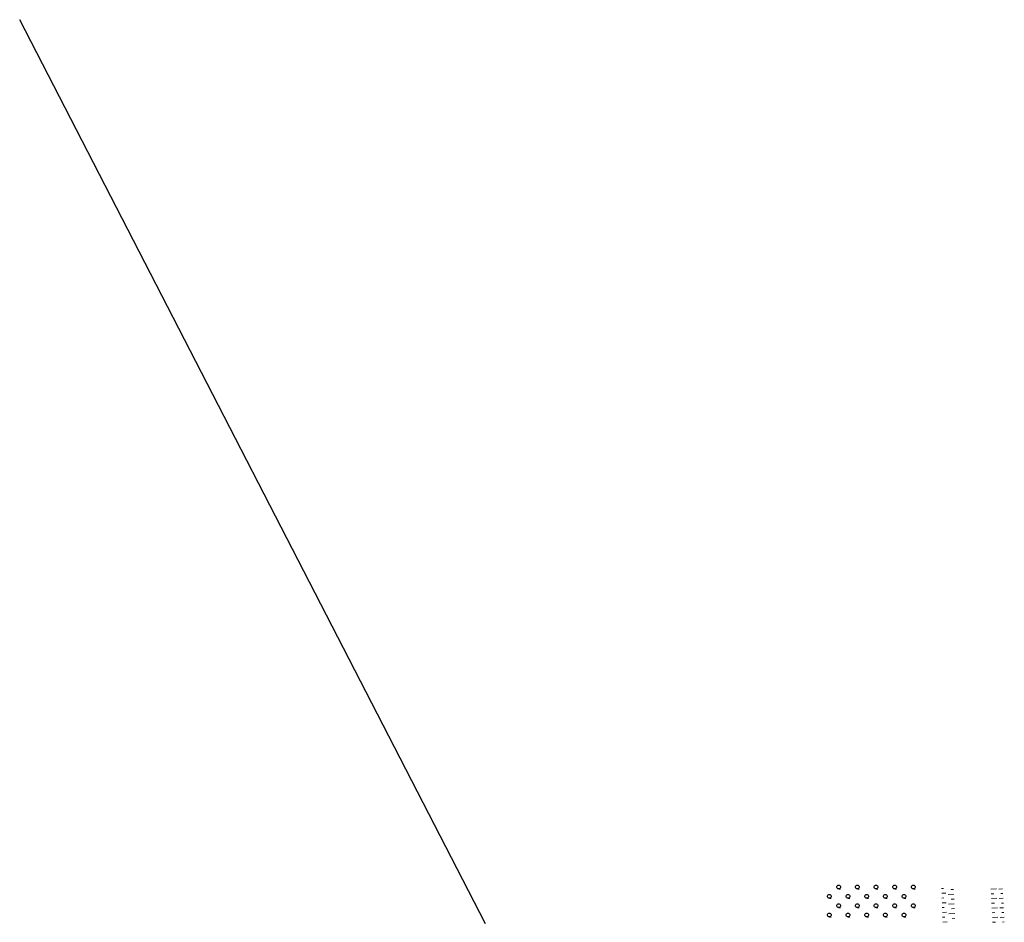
# Model space of a CAD drawing. Extents: x 7422214 to 7520672, y 5676479 to 5816239.
# Tile 40 of 42: x 7448613 to 7474977, y 5792064 to 5816239. Entities that reach past the tile are written whole.
import ezdxf

# ---------------------------------------------------------------- set-up
doc = ezdxf.new("R2010")
doc.units = 0
doc.layers.get('0').update_dxf_attribs({"linetype": 'CONTINUOUS'})
doc.layers.add('!!mapa dcp', color=254, linetype='CONTINUOUS', lineweight=25)

# ---------------------------------------------------------------- blocks, each defined once
blk = doc.blocks.new('GSSLZK1')
at = {"color": 0}
blk.add_lwpolyline([(0, 0.5), (0.154508, 0.475528), (0.293893, 0.404508), (0.404508, 0.293893), (0.475528, 0.154508), (0.5, 0), (0.475528, -0.154508), (0.404508, -0.293893), (0.293893, -0.404508), (0.154508, -0.475528), (0, -0.5), (-0.154508, -0.475528), (-0.293893, -0.404508), (-0.404508, -0.293893), (-0.475528, -0.154508), (-0.5, 0), (-0.475528, 0.154508), (-0.404508, 0.293893), (-0.293893, 0.404508), (-0.154508, 0.475528)], close=True, dxfattribs=at)
blk.add_lwpolyline([(0, -0.5), (0.5, -0.5)], dxfattribs=at)
blk = doc.blocks.new('mapa dcp')
at = {"layer": '!!mapa dcp', "color": 252, "linetype": 'Continuous', "lineweight": 18}
for points in [[(-140, 14972), (-87, 14974)], [(-135, 14844), (-29, 14847)], [(32, 14808), (185, 14816)], [(179, 14944), (103, 14940)], [(1180, 14954), (1326, 14962)], [(1186, 14827), (1260, 14831)], [(1387, 14957), (1493, 14963)], [(1499, 14836), (1447, 14833)], [(-131, 14715), (-77, 14717)], [(-127, 14587), (-18, 14590)], [(43, 14551), (198, 14559)], [(192, 14687), (115, 14683)], [(1193, 14701), (1341, 14708)], [(1199, 14574), (1273, 14578)], [(1401, 14704), (1506, 14709)], [(1512, 14582), (1460, 14580)], [(-123, 14458), (-68, 14460)], [(-118, 14330), (-7, 14333)], [(54, 14294), (211, 14302)], [(205, 14431), (127, 14427)], [(1205, 14447), (1355, 14454)], [(1212, 14320), (1287, 14324)], [(1415, 14450), (1519, 14455)], [(1525, 14329), (1474, 14326)], [(-114, 14201), (-58, 14203)], [(-110, 14073), (4, 14076)], [(217, 14174), (139, 14170)], [(1218, 14193), (1369, 14201)], [(1224, 14067), (1300, 14070)], [(1430, 14197), (1532, 14202)], [(1538, 14075), (1487, 14072)]]:
    blk.add_lwpolyline(points, dxfattribs=at)
at = {"layer": '!!mapa dcp', "color": 252, "linetype": 'Continuous', "lineweight": 18, "xscale": 100, "yscale": 100, "zscale": 100}
for p in [(-2896, 15013), (-2396, 15013), (-1896, 15013), (-1396, 15013), (-896, 15013), (-3146, 14763), (-2646, 14763), (-2146, 14763), (-1646, 14763), (-1146, 14763), (-2896, 14513), (-2396, 14513), (-1896, 14513), (-1396, 14513), (-896, 14513), (-3146, 14263), (-2646, 14263), (-2146, 14263), (-1646, 14263), (-1146, 14263)]:
    blk.add_blockref('GSSLZK1', p, dxfattribs=at)

msp = doc.modelspace()

# ---------------------------------------------------------------- linework, layer by layer
msp.add_line((7461085.3, 5792019.4), (7448612.6, 5816238.8))

# ---------------------------------------------------------------- block references
msp.add_blockref('mapa dcp', (7473439.4, 5777999.2))

doc.saveas('drawing.dxf')
